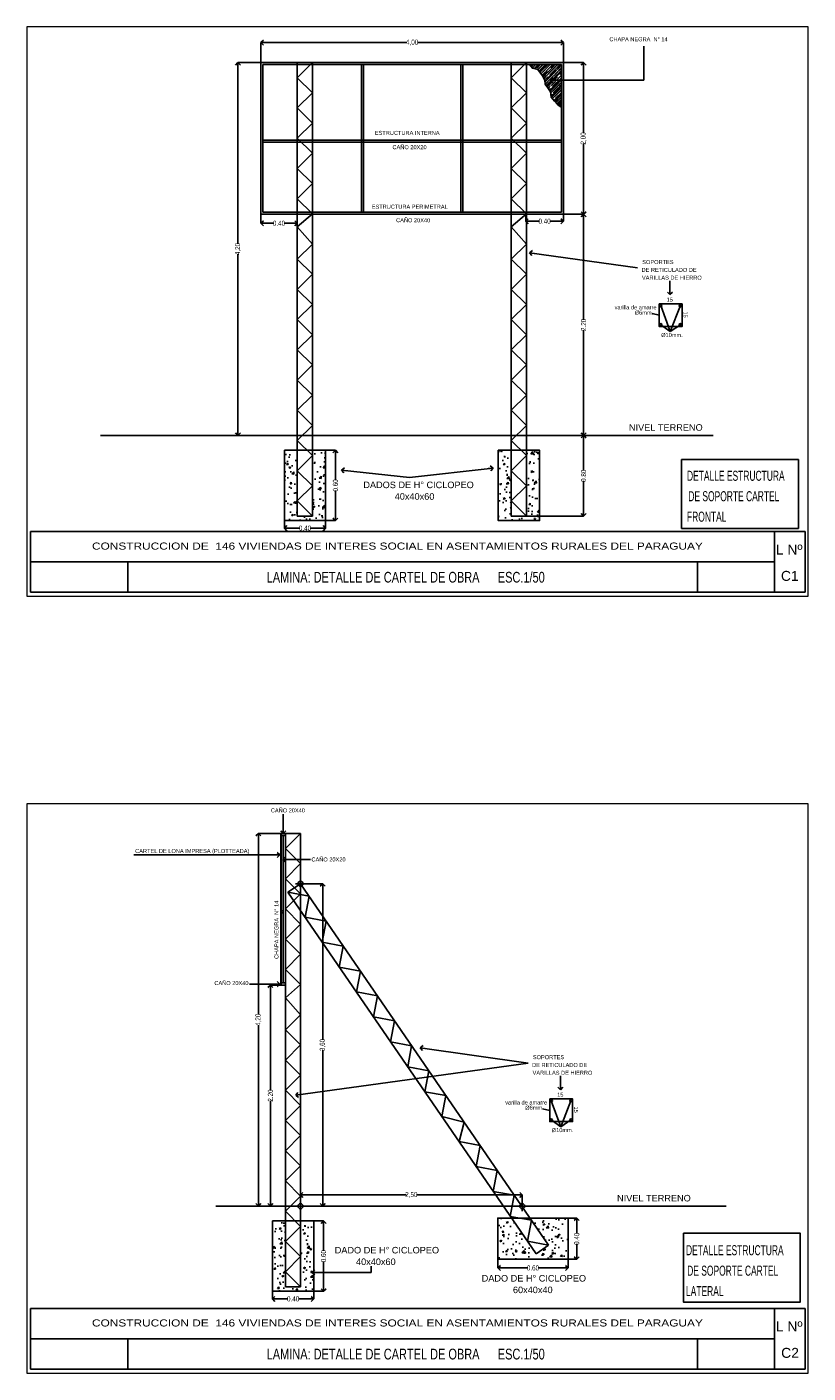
# Model space of a CAD drawing. Header units: millimetres. Extents: x 126.3 to 168.4, y 91 to 130.2.
# Tile 10 of 10: x 157.3 to 165.1, y 116.9 to 130.2. Entities that reach past the tile are written whole.
import ezdxf
from ezdxf.enums import TextEntityAlignment as Align

# ---------------------------------------------------------------- set-up
doc = ezdxf.new("R2010")
doc.units = ezdxf.units.MM
doc.header["$PDMODE"] = 34
doc.header["$PDSIZE"] = 0.05
for name, color, linetype in [('01', 1, 'Continuous'), ('02', 2, 'Continuous'), ('03', 3, 'Continuous'), ('AZUL', 5, 'Continuous'), ('TEXT', 4, 'Continuous'), ('V LAMI', 2, 'Continuous')]:
    doc.layers.add(name, color=color, linetype=linetype)
doc.layers.add('AUX', color=131, linetype='Continuous', plot=False)
doc.styles.add('ADA', font='arial.ttf', dxfattribs={"height": 0.04})
doc.styles.add('ARIAL', font='arial.ttf')
doc.styles.add('C1', font='swisse.ttf', dxfattribs={"width": 0.6, "height": 0.1})
doc.styles.add('F', font='swissel.ttf', dxfattribs={"height": 1.6})
doc.styles.add('nuevo', font='swisscl.ttf', dxfattribs={"height": 0.05})
doc.styles.add('STYLE1', font='swisscl.ttf', dxfattribs={"height": 0.11})
doc.dimstyles.new('nuevo', dxfattribs={"dimscale": 0, "dimtxt": 0.085, "dimasz": 0.05, "dimexe": 0, "dimexo": 0, "dimgap": 0, "dimtad": 0, "dimzin": 0, "dimdsep": 46, "dimtxsty": 'nuevo', "dimblk": 'OPEN90', "dimcen": 1, "dimclrd": 1, "dimclre": 1, "dimclrt": 3, "dimadec": 0, "dimazin": 0, "dimtfac": 1, "dimtmove": 2, "dimatfit": 1, "dimldrblk": 'OPEN90', "dimfxl": 1, "dimtolj": 1, "dimtzin": 0, "dimarcsym": 0})
picture_1 = doc.add_image_def('image1.png', size_in_pixel=(322, 127))
picture_2 = doc.add_image_def('image2.jpg', size_in_pixel=(635, 198))

# ---------------------------------------------------------------- blocks, each defined once
blk = doc.blocks.new('RET')
at = {"layer": '02'}
blk.add_lwpolyline([(0.075, 4.5), (-0.075, 4.35), (0.075, 4.2), (-0.075, 4.05), (0.075, 3.9), (-0.075, 3.75), (0.075, 3.6), (-0.075, 3.45), (0.075, 3.3), (-0.075, 3.15), (0.075, 3), (-0.075, 2.869), (0.075, 2.7), (-0.075, 2.55), (0.075, 2.4), (-0.075, 2.25), (0.075, 2.1), (-0.075, 1.95), (0.075, 1.8), (-0.075, 1.65), (0.075, 1.5), (-0.075, 1.35), (0.075, 1.2), (-0.075, 1.05), (0.075, 0.9), (-0.075, 0.75), (0.075, 0.6), (-0.075, 0.45), (0.075, 0.3), (-0.075, 0.15), (0.075, 0), (-0.075, 0)], dxfattribs=at)
at = {"layer": '03'}
for p, q in [((-0.075, 4.5), (-0.075, 0)), ((0.075, 4.5), (-0.075, 4.5)), ((0.075, 4.5), (0.075, 0))]:
    blk.add_line(p, q, dxfattribs=at)
blk = doc.blocks.new('_OPEN90')
at = {"color": 0, "linetype": 'ByBlock'}
for p, q in [((0, 0), (-1, 0)), ((-0.5, 0.5), (0, 0)), ((0, 0), (-0.5, -0.5))]:
    blk.add_line(p, q, dxfattribs=at)
blk = doc.blocks.new('*D9')
at = {"layer": '02', "color": 1, "lineweight": -2}
for p, q in [((162.667, 128.364), (162.867, 128.364)), ((162.867, 128.314), (162.867, 127.318)), ((162.867, 126.219), (162.867, 127.215)), ((162.777, 126.169), (162.867, 126.169))]:
    blk.add_line(p, q, dxfattribs=at)
at = {"layer": 'Defpoints', "color": 0}
for p in [(162.667, 128.364), (162.777, 126.169), (162.867, 126.169)]:
    blk.add_point(p, dxfattribs=at)
at = {"layer": '02', "color": 1, "lineweight": -2, "xscale": 0.05, "yscale": 0.05, "zscale": 0.05}
for p, rotation in [((162.867, 128.364), 90), ((162.867, 126.169), 270)]:
    blk.add_blockref('_OPEN90', p, dxfattribs=dict(at, rotation=rotation))
at = {"layer": '02', "color": 3, "insert": (162.867, 127.267), "char_height": 0.05, "attachment_point": 5, "rotation": 90, "style": 'nuevo'}
blk.add_mtext('\\A1;2.20', dxfattribs=at)
blk = doc.blocks.new('*D10')
at = {"layer": '02', "color": 1, "lineweight": -2}
for p, q in [((162.777, 126.169), (162.867, 126.169)), ((162.867, 126.119), (162.867, 125.821)), ((162.867, 125.419), (162.867, 125.718)), ((162.299, 125.369), (162.867, 125.369))]:
    blk.add_line(p, q, dxfattribs=at)
at = {"layer": 'Defpoints', "color": 0}
for p in [(162.777, 126.169), (162.299, 125.369), (162.867, 125.369)]:
    blk.add_point(p, dxfattribs=at)
at = {"layer": '02', "color": 1, "lineweight": -2, "xscale": 0.05, "yscale": 0.05, "zscale": 0.05}
for p, rotation in [((162.867, 126.169), 90), ((162.867, 125.369), 270)]:
    blk.add_blockref('_OPEN90', p, dxfattribs=dict(at, rotation=rotation))
at = {"layer": '02', "color": 3, "insert": (162.867, 125.769), "char_height": 0.05, "attachment_point": 5, "rotation": 90, "style": 'nuevo'}
blk.add_mtext('\\A1;0.80', dxfattribs=at)
blk = doc.blocks.new('*D11')
at = {"layer": '03', "color": 1, "lineweight": -2}
for p, q in [((159.665, 128.364), (159.665, 128.275)), ((159.715, 128.275), (159.794, 128.275)), ((159.976, 128.275), (159.897, 128.275)), ((160.026, 128.364), (160.026, 128.275))]:
    blk.add_line(p, q, dxfattribs=at)
at = {"layer": 'Defpoints', "color": 0}
for p in [(159.665, 128.364), (160.026, 128.364), (160.026, 128.275)]:
    blk.add_point(p, dxfattribs=at)
at = {"layer": '03', "color": 1, "lineweight": -2, "xscale": 0.05, "yscale": 0.05, "zscale": 0.05, "rotation": 180}
blk.add_blockref('_OPEN90', (159.665, 128.275), dxfattribs=at)
at = {"layer": '03', "color": 1, "lineweight": -2, "xscale": 0.05, "yscale": 0.05, "zscale": 0.05}
blk.add_blockref('_OPEN90', (160.026, 128.275), dxfattribs=at)
at = {"layer": '03', "color": 3, "insert": (159.845, 128.275), "char_height": 0.05, "attachment_point": 5, "style": 'nuevo'}
blk.add_mtext('\\A1;0.40', dxfattribs=at)
blk = doc.blocks.new('*D12')
at = {"layer": '03', "color": 1, "lineweight": -2}
for p, q in [((160.308, 126.023), (160.405, 126.023)), ((160.405, 125.973), (160.405, 125.725)), ((160.405, 125.374), (160.405, 125.622)), ((160.308, 125.324), (160.405, 125.324))]:
    blk.add_line(p, q, dxfattribs=at)
at = {"layer": 'Defpoints', "color": 0}
for p in [(160.308, 126.023), (160.308, 125.324), (160.405, 125.324)]:
    blk.add_point(p, dxfattribs=at)
at = {"layer": '03', "color": 1, "lineweight": -2, "xscale": 0.05, "yscale": 0.05, "zscale": 0.05}
for p, rotation in [((160.405, 126.023), 90), ((160.405, 125.324), 270)]:
    blk.add_blockref('_OPEN90', p, dxfattribs=dict(at, rotation=rotation))
at = {"layer": '03', "color": 3, "insert": (160.405, 125.673), "char_height": 0.05, "attachment_point": 5, "rotation": 90, "style": 'nuevo'}
blk.add_mtext('\\A1;0.60', dxfattribs=at)
blk = doc.blocks.new('*D13')
at = {"layer": '03', "color": 1, "lineweight": -2}
for p, q in [((162.293, 128.364), (162.293, 128.295)), ((162.343, 128.295), (162.428, 128.295)), ((162.617, 128.295), (162.532, 128.295)), ((162.667, 128.364), (162.667, 128.295))]:
    blk.add_line(p, q, dxfattribs=at)
at = {"layer": 'Defpoints', "color": 0}
for p in [(162.293, 128.364), (162.293, 128.295), (162.667, 128.364)]:
    blk.add_point(p, dxfattribs=at)
at = {"layer": '03', "color": 1, "lineweight": -2, "xscale": 0.05, "yscale": 0.05, "zscale": 0.05, "rotation": 180}
blk.add_blockref('_OPEN90', (162.293, 128.295), dxfattribs=at)
at = {"layer": '03', "color": 1, "lineweight": -2, "xscale": 0.05, "yscale": 0.05, "zscale": 0.05}
blk.add_blockref('_OPEN90', (162.667, 128.295), dxfattribs=at)
at = {"layer": '03', "color": 3, "insert": (162.48, 128.295), "char_height": 0.05, "attachment_point": 5, "style": 'nuevo'}
blk.add_mtext('\\A1;0.40', dxfattribs=at)
blk = doc.blocks.new('*D14')
at = {"layer": '01', "color": 1, "lineweight": -2}
for p, q in [((159.898, 125.324), (159.898, 125.249)), ((160.308, 125.324), (160.308, 125.249)), ((159.948, 125.249), (160.052, 125.249)), ((160.258, 125.249), (160.155, 125.249))]:
    blk.add_line(p, q, dxfattribs=at)
at = {"layer": 'Defpoints', "color": 0}
for p in [(159.898, 125.324), (160.308, 125.324), (160.308, 125.249)]:
    blk.add_point(p, dxfattribs=at)
at = {"layer": '01', "color": 1, "lineweight": -2, "xscale": 0.05, "yscale": 0.05, "zscale": 0.05, "rotation": 180}
blk.add_blockref('_OPEN90', (159.898, 125.249), dxfattribs=at)
at = {"layer": '01', "color": 1, "lineweight": -2, "xscale": 0.05, "yscale": 0.05, "zscale": 0.05}
blk.add_blockref('_OPEN90', (160.308, 125.249), dxfattribs=at)
at = {"layer": '01', "color": 3, "insert": (160.103, 125.249), "char_height": 0.05, "attachment_point": 5, "style": 'nuevo'}
blk.add_mtext('\\A1;0.40', dxfattribs=at)
blk = doc.blocks.new('*D15')
at = {"layer": '02', "color": 1, "lineweight": -2}
for p, q in [((159.868, 122.22), (159.641, 122.22)), ((159.641, 122.17), (159.641, 120.422)), ((159.641, 118.57), (159.641, 120.318)), ((159.868, 118.52), (159.641, 118.52))]:
    blk.add_line(p, q, dxfattribs=at)
at = {"layer": 'Defpoints', "color": 0}
for p in [(159.868, 122.22), (159.641, 118.52), (159.868, 118.52)]:
    blk.add_point(p, dxfattribs=at)
at = {"layer": '02', "color": 1, "lineweight": -2, "xscale": 0.05, "yscale": 0.05, "zscale": 0.05}
for p, rotation in [((159.641, 122.22), 90), ((159.641, 118.52), 270)]:
    blk.add_blockref('_OPEN90', p, dxfattribs=dict(at, rotation=rotation))
at = {"layer": '02', "color": 3, "insert": (159.641, 120.37), "char_height": 0.05, "attachment_point": 5, "rotation": 90, "style": 'nuevo'}
blk.add_mtext('\\A1;4,20', dxfattribs=at)
blk = doc.blocks.new('*D16')
at = {"layer": '03', "color": 1, "lineweight": -2}
for p, q in [((160.19, 118.373), (160.287, 118.373)), ((160.287, 118.323), (160.287, 118.076)), ((160.287, 117.725), (160.287, 117.972)), ((160.19, 117.675), (160.287, 117.675))]:
    blk.add_line(p, q, dxfattribs=at)
at = {"layer": 'Defpoints', "color": 0}
for p in [(160.19, 118.373), (160.19, 117.675), (160.287, 117.675)]:
    blk.add_point(p, dxfattribs=at)
at = {"layer": '03', "color": 1, "lineweight": -2, "xscale": 0.05, "yscale": 0.05, "zscale": 0.05}
for p, rotation in [((160.287, 118.373), 90), ((160.287, 117.675), 270)]:
    blk.add_blockref('_OPEN90', p, dxfattribs=dict(at, rotation=rotation))
at = {"layer": '03', "color": 3, "insert": (160.287, 118.024), "char_height": 0.05, "attachment_point": 5, "rotation": 90, "style": 'nuevo'}
blk.add_mtext('\\A1;0.60', dxfattribs=at)
blk = doc.blocks.new('*D17')
at = {"layer": '01', "color": 1, "lineweight": -2}
for p, q in [((159.78, 117.675), (159.78, 117.6)), ((159.83, 117.6), (159.934, 117.6)), ((160.14, 117.6), (160.037, 117.6)), ((160.19, 117.675), (160.19, 117.6))]:
    blk.add_line(p, q, dxfattribs=at)
at = {"layer": 'Defpoints', "color": 0}
for p in [(159.78, 117.675), (160.19, 117.675), (160.19, 117.6)]:
    blk.add_point(p, dxfattribs=at)
at = {"layer": '01', "color": 1, "lineweight": -2, "xscale": 0.05, "yscale": 0.05, "zscale": 0.05, "rotation": 180}
blk.add_blockref('_OPEN90', (159.78, 117.6), dxfattribs=at)
at = {"layer": '01', "color": 1, "lineweight": -2, "xscale": 0.05, "yscale": 0.05, "zscale": 0.05}
blk.add_blockref('_OPEN90', (160.19, 117.6), dxfattribs=at)
at = {"layer": '01', "color": 3, "insert": (159.985, 117.6), "char_height": 0.05, "attachment_point": 5, "style": 'nuevo'}
blk.add_mtext('\\A1;0.40', dxfattribs=at)
blk = doc.blocks.new('*D4')
at = {"layer": '02', "color": 1, "lineweight": -2}
for p, q in [((162.714, 118.402), (162.799, 118.402)), ((162.799, 118.352), (162.799, 118.249)), ((162.799, 118.043), (162.799, 118.146)), ((162.714, 117.993), (162.799, 117.993))]:
    blk.add_line(p, q, dxfattribs=at)
at = {"layer": 'Defpoints', "color": 0}
for p in [(162.714, 118.402), (162.714, 117.993), (162.799, 117.993)]:
    blk.add_point(p, dxfattribs=at)
at = {"layer": '02', "color": 1, "lineweight": -2, "xscale": 0.05, "yscale": 0.05, "zscale": 0.05}
for p, rotation in [((162.799, 118.402), 90), ((162.799, 117.993), 270)]:
    blk.add_blockref('_OPEN90', p, dxfattribs=dict(at, rotation=rotation))
at = {"layer": '02', "color": 3, "insert": (162.799, 118.197), "char_height": 0.05, "attachment_point": 5, "rotation": 90, "style": 'nuevo'}
blk.add_mtext('\\A1;0.40', dxfattribs=at)
blk = doc.blocks.new('*D5')
at = {"layer": '02', "color": 1, "lineweight": -2}
for p, q in [((162.016, 117.993), (162.016, 117.907)), ((162.714, 117.993), (162.714, 117.907)), ((162.066, 117.907), (162.314, 117.907)), ((162.664, 117.907), (162.417, 117.907))]:
    blk.add_line(p, q, dxfattribs=at)
at = {"layer": 'Defpoints', "color": 0}
for p in [(162.016, 117.993), (162.714, 117.993), (162.714, 117.907)]:
    blk.add_point(p, dxfattribs=at)
at = {"layer": '02', "color": 1, "lineweight": -2, "xscale": 0.05, "yscale": 0.05, "zscale": 0.05, "rotation": 180}
blk.add_blockref('_OPEN90', (162.016, 117.907), dxfattribs=at)
at = {"layer": '02', "color": 1, "lineweight": -2, "xscale": 0.05, "yscale": 0.05, "zscale": 0.05}
blk.add_blockref('_OPEN90', (162.714, 117.907), dxfattribs=at)
at = {"layer": '02', "color": 3, "insert": (162.365, 117.907), "char_height": 0.05, "attachment_point": 5, "style": 'nuevo'}
blk.add_mtext('\\A1;0.60', dxfattribs=at)
blk = doc.blocks.new('*D6')
at = {"layer": '02', "color": 1, "lineweight": -2}
for p, q in [((160.058, 118.52), (160.058, 118.631)), ((160.108, 118.631), (161.106, 118.631)), ((162.208, 118.631), (161.21, 118.631)), ((162.258, 118.52), (162.258, 118.631))]:
    blk.add_line(p, q, dxfattribs=at)
at = {"layer": 'Defpoints', "color": 0}
for p in [(160.058, 118.52), (162.258, 118.631), (162.258, 118.52)]:
    blk.add_point(p, dxfattribs=at)
at = {"layer": '02', "color": 1, "lineweight": -2, "xscale": 0.05, "yscale": 0.05, "zscale": 0.05, "rotation": 180}
blk.add_blockref('_OPEN90', (160.058, 118.631), dxfattribs=at)
at = {"layer": '02', "color": 1, "lineweight": -2, "xscale": 0.05, "yscale": 0.05, "zscale": 0.05}
blk.add_blockref('_OPEN90', (162.258, 118.631), dxfattribs=at)
at = {"layer": '02', "color": 3, "insert": (161.158, 118.631), "char_height": 0.05, "attachment_point": 5, "style": 'nuevo'}
blk.add_mtext('\\A1;2,50', dxfattribs=at)
blk = doc.blocks.new('*D7')
at = {"layer": '02', "color": 1, "lineweight": -2}
for p, q in [((160.058, 121.72), (160.279, 121.72)), ((160.279, 121.67), (160.279, 120.172)), ((160.279, 118.57), (160.279, 120.068)), ((160.058, 118.52), (160.279, 118.52))]:
    blk.add_line(p, q, dxfattribs=at)
at = {"layer": 'Defpoints', "color": 0}
for p in [(160.058, 121.72), (160.279, 121.72), (160.058, 118.52)]:
    blk.add_point(p, dxfattribs=at)
at = {"layer": '02', "color": 1, "lineweight": -2, "xscale": 0.05, "yscale": 0.05, "zscale": 0.05}
for p, rotation in [((160.279, 121.72), 90), ((160.279, 118.52), 270)]:
    blk.add_blockref('_OPEN90', p, dxfattribs=dict(at, rotation=rotation))
at = {"layer": '02', "color": 3, "insert": (160.279, 120.12), "char_height": 0.05, "attachment_point": 5, "rotation": 90, "style": 'nuevo'}
blk.add_mtext('\\A1;3,60', dxfattribs=at)
blk = doc.blocks.new('*D8')
at = {"layer": '02', "color": 1, "lineweight": -2}
for p, q in [((159.862, 120.715), (159.76, 120.715)), ((159.76, 120.665), (159.76, 119.669)), ((159.76, 118.57), (159.76, 119.566)), ((159.862, 118.52), (159.76, 118.52))]:
    blk.add_line(p, q, dxfattribs=at)
at = {"layer": 'Defpoints', "color": 0}
for p in [(159.862, 120.715), (159.76, 118.52), (159.862, 118.52)]:
    blk.add_point(p, dxfattribs=at)
at = {"layer": '02', "color": 1, "lineweight": -2, "xscale": 0.05, "yscale": 0.05, "zscale": 0.05}
for p, rotation in [((159.76, 120.715), 90), ((159.76, 118.52), 270)]:
    blk.add_blockref('_OPEN90', p, dxfattribs=dict(at, rotation=rotation))
at = {"layer": '02', "color": 3, "insert": (159.76, 119.618), "char_height": 0.05, "attachment_point": 5, "rotation": 90, "style": 'nuevo'}
blk.add_mtext('\\A1;2.20', dxfattribs=at)
blk = doc.blocks.new('*D27')
at = {"layer": '03', "color": 1, "lineweight": -2}
for p, q in [((162.667, 129.869), (162.867, 129.869)), ((162.867, 129.819), (162.867, 129.168)), ((162.867, 128.414), (162.867, 129.065)), ((162.667, 128.364), (162.867, 128.364))]:
    blk.add_line(p, q, dxfattribs=at)
at = {"layer": 'Defpoints', "color": 0}
for p in [(162.667, 129.869), (162.667, 128.364), (162.867, 128.364)]:
    blk.add_point(p, dxfattribs=at)
at = {"layer": '03', "color": 1, "lineweight": -2, "xscale": 0.05, "yscale": 0.05, "zscale": 0.05}
for p, rotation in [((162.867, 129.869), 90), ((162.867, 128.364), 270)]:
    blk.add_blockref('_OPEN90', p, dxfattribs=dict(at, rotation=rotation))
at = {"layer": '03', "color": 3, "insert": (162.867, 129.117), "char_height": 0.05, "attachment_point": 5, "rotation": 90, "style": 'nuevo'}
blk.add_mtext('\\A1;2,00', dxfattribs=at)
blk = doc.blocks.new('*D28')
at = {"layer": '02', "color": 1, "lineweight": -2}
for p, q in [((159.665, 129.869), (159.438, 129.869)), ((159.438, 129.819), (159.438, 128.071)), ((159.438, 126.219), (159.438, 127.967)), ((159.665, 126.169), (159.438, 126.169))]:
    blk.add_line(p, q, dxfattribs=at)
at = {"layer": 'Defpoints', "color": 0}
for p in [(159.665, 129.869), (159.438, 126.169), (159.665, 126.169)]:
    blk.add_point(p, dxfattribs=at)
at = {"layer": '02', "color": 1, "lineweight": -2, "xscale": 0.05, "yscale": 0.05, "zscale": 0.05}
for p, rotation in [((159.438, 129.869), 90), ((159.438, 126.169), 270)]:
    blk.add_blockref('_OPEN90', p, dxfattribs=dict(at, rotation=rotation))
at = {"layer": '02', "color": 3, "insert": (159.438, 128.019), "char_height": 0.05, "attachment_point": 5, "rotation": 90, "style": 'nuevo'}
blk.add_mtext('\\A1;4,20', dxfattribs=at)
blk = doc.blocks.new('*D29')
at = {"layer": '03', "color": 1, "lineweight": -2}
for p, q in [((159.665, 129.869), (159.665, 130.068)), ((159.715, 130.068), (161.114, 130.068)), ((162.617, 130.068), (161.218, 130.068)), ((162.667, 129.869), (162.667, 130.068))]:
    blk.add_line(p, q, dxfattribs=at)
at = {"layer": 'Defpoints', "color": 0}
for p in [(162.667, 130.068), (159.665, 129.869), (162.667, 129.869)]:
    blk.add_point(p, dxfattribs=at)
at = {"layer": '03', "color": 1, "lineweight": -2, "xscale": 0.05, "yscale": 0.05, "zscale": 0.05, "rotation": 180}
blk.add_blockref('_OPEN90', (159.665, 130.068), dxfattribs=at)
at = {"layer": '03', "color": 1, "lineweight": -2, "xscale": 0.05, "yscale": 0.05, "zscale": 0.05}
blk.add_blockref('_OPEN90', (162.667, 130.068), dxfattribs=at)
at = {"layer": '03', "color": 3, "insert": (161.166, 130.068), "char_height": 0.05, "attachment_point": 5, "style": 'nuevo'}
blk.add_mtext('\\A1;4,00', dxfattribs=at)

msp = doc.modelspace()

# ---------------------------------------------------------------- hatches: boundary and pattern name
at = {"layer": '01'}
h = msp.add_hatch(dxfattribs=at)
h.set_pattern_fill('AR-CONC', color=256, scale=0.001, style=0)
h.set_pattern_definition([(50, (162.10583, 125.68958), (0.182185, -0.015939), [0.01905, -0.20955]), (355, (162.10583, 125.68958), (-0.035243, 0.191057), [0.01524, -0.16764]), (100.451, (162.12101, 125.68826), (0.146943, 0.175117), [0.01619, -0.17809]), (46.184, (162.10583, 125.74038), (0.27108, -0.042042), [0.028575, -0.314325]), (96.636, (162.12842, 125.73688), (0.237404, 0.247426), [0.024285, -0.267135]), (351.184, (162.10583, 125.74038), (0.237405, 0.247425), [0.02286, -0.25146]), (21, (162.13123, 125.72768), (0.151615, -0.102266), [0.01905, -0.20955]), (326, (162.13123, 125.72768), (0.061802, 0.184188), [0.01524, -0.16764]), (71.451, (162.14386, 125.71916), (0.213416, 0.081923), [0.01619, -0.17809]), (37.5, (162.10583, 125.689585), (0.0030886, 0.084555), [0, -0.165608, 0, -0.17018, 0, -0.168275]), (7.5, (162.10583, 125.689585), (0.0668197, 0.1001806), [0, -0.097028, 0, -0.161798, 0, -0.064135]), (327.5, (162.04919, 125.689585), (0.1355906, -0.0057287), [0, -0.0635, 0, -0.19812, 0, -0.26289]), (317.5, (162.02379, 125.68958), (0.148129, 0.0254265), [0, -0.08255, 0, -0.131572, 0, -0.18669])])
h.paths.add_polyline_path([(162.149, 126.023), (162.021, 126.023), (162.021, 125.324), (162.431, 125.324), (162.431, 126.023), (162.299, 126.023), (162.299, 125.369), (162.149, 125.369)])
h.paths.add_polyline_path([(160.308, 126.023), (160.176, 126.023), (160.176, 125.369), (160.026, 125.369), (160.026, 126.023), (159.898, 126.023), (159.898, 125.324), (160.308, 125.324)])
h = msp.add_hatch(dxfattribs=at)
h.set_pattern_fill('AR-CONC', color=256, scale=0.001, style=0)
h.set_pattern_definition([(50, (160.12392, 118.05421), (0.182185, -0.015939), [0.01905, -0.20955]), (355, (160.12392, 118.05421), (-0.035243, 0.191057), [0.01524, -0.16764]), (100.451, (160.1391, 118.05288), (0.146943, 0.175117), [0.01619, -0.17809]), (46.184, (160.12392, 118.10501), (0.27108, -0.042042), [0.028575, -0.314325]), (96.636, (160.1465, 118.1015), (0.237404, 0.247426), [0.024285, -0.267135]), (351.184, (160.12392, 118.105), (0.237405, 0.247425), [0.02286, -0.25146]), (21, (160.14932, 118.09231), (0.151615, -0.1022655), [0.01905, -0.20955]), (326, (160.14932, 118.09231), (0.061802, 0.184188), [0.01524, -0.16764]), (71.4514, (160.16195, 118.08379), (0.213416, 0.081923), [0.01619, -0.17809]), (37.5, (160.12392, 118.05421), (0.0030886, 0.084555), [0, -0.165608, 0, -0.17018, 0, -0.168275]), (7.5, (160.12392, 118.05421), (0.0668197, 0.1001806), [0, -0.097028, 0, -0.161798, 0, -0.064135]), (327.5, (160.06728, 118.05421), (0.1355906, -0.0057287), [0, -0.0635, 0, -0.19812, 0, -0.26289]), (317.5, (160.04188, 118.05421), (0.148129, 0.0254265), [0, -0.08255, 0, -0.131572, 0, -0.18669])])
h.paths.add_polyline_path([(160.19, 118.373), (160.058, 118.373), (160.058, 117.72), (159.908, 117.72), (159.908, 118.373), (159.78, 118.373), (159.78, 117.675), (160.19, 117.675)])
h.paths.add_polyline_path([(162.152, 118.402), (162.016, 118.402), (162.016, 117.993), (162.714, 117.993), (162.714, 118.402), (162.334, 118.402), (162.518, 118.133), (162.395, 118.048)])
at = {"layer": '02'}
h = msp.add_hatch(dxfattribs=at)
h.set_pattern_fill('AR-RROOF', color=1, scale=0.001, angle=45, style=0)
h.set_pattern_definition([(45, (-8.648265, 27.705912), (0.0215526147, 0.0574736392), [0.381, -0.0508, 0.127, -0.0254]), (45, (-8.633358, 27.73878), (-0.0418479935, 0.005926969), [0.0762, -0.008382, 0.1524, -0.01905]), (45, (-8.654551, 27.730159), (0.0813611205, 0.1054282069), [0.2032, -0.03556, 0.1016, -0.0254])])
h.paths.add_polyline_path([(162.485, 129.654), (162.538, 129.588), (162.544, 129.528), (162.579, 129.485), (162.604, 129.457), (162.626, 129.439), (162.642, 129.429), (162.647, 129.425), (162.647, 129.849), (162.332, 129.849), (162.359, 129.814), (162.413, 129.801), (162.483, 129.702)])
at = {"layer": '03'}
h = msp.add_hatch(color=256, dxfattribs=at)
h.paths.add_polyline_path([(163.643, 127.458, 1), (163.621, 127.458, 1)])
h.paths.add_polyline_path([(163.839, 127.458, 1), (163.816, 127.458, 1)])
h.paths.add_polyline_path([(163.839, 127.268, 1), (163.816, 127.268, 1)])
h.paths.add_polyline_path([(163.643, 127.268, 1), (163.621, 127.268, 1)])
h = msp.add_hatch(color=256, dxfattribs=at)
h.paths.add_polyline_path([(162.558, 119.567, 1), (162.535, 119.567, 1)])
h.paths.add_polyline_path([(162.753, 119.567, 1), (162.73, 119.567, 1)])
h.paths.add_polyline_path([(162.753, 119.377, 1), (162.73, 119.377, 1)])
h.paths.add_polyline_path([(162.558, 119.377, 1), (162.535, 119.377, 1)])

# ---------------------------------------------------------------- linework, layer by layer
at = {"layer": '01'}
for p, q in [((160.662, 129.849), (160.662, 128.384)), ((160.682, 129.849), (160.682, 128.384)), ((161.65, 129.849), (161.65, 128.384)), ((161.67, 129.849), (161.67, 128.384)), ((162.647, 129.101), (159.685, 129.101)), ((162.647, 129.081), (159.685, 129.081)), ((163.632, 127.458), (163.726, 127.2)), ((163.828, 127.458), (163.726, 127.2)), ((163.618, 127.363), (163.546, 127.378)), ((163.632, 127.268), (163.726, 127.2)), ((163.726, 127.2), (163.828, 127.268)), ((159.868, 122.22), (159.868, 120.715)), ((159.888, 122.2), (159.888, 120.735)), ((159.888, 121.452), (159.868, 121.452)), ((159.888, 121.432), (159.868, 121.432)), ((162.532, 119.471), (162.46, 119.487)), ((162.546, 119.567), (162.64, 119.309)), ((162.742, 119.567), (162.64, 119.309)), ((162.546, 119.377), (162.64, 119.309)), ((162.64, 119.309), (162.742, 119.377))]:
    msp.add_line(p, q, dxfattribs=at)
at = {"layer": '01', "lineweight": 18, "ltscale": 0.18}
for points in [[(157.344, 130.223), (157.344, 124.574), (165.094, 124.574), (165.094, 130.223)], [(157.344, 122.513), (157.344, 116.864), (165.094, 116.864), (165.094, 122.513)]]:
    msp.add_lwpolyline(points, close=True, dxfattribs=at)
at = {"layer": '01', "ltscale": 0.01}
for points in [[(157.378, 124.914), (164.157, 124.914)], [(157.378, 117.204), (164.157, 117.204)]]:
    msp.add_lwpolyline(points, dxfattribs=at)
at = {"layer": '02'}
for p, q in [((159.685, 129.849), (162.647, 129.849)), ((159.685, 128.384), (159.685, 129.849)), ((162.647, 129.849), (162.647, 128.384)), ((162.647, 128.384), (159.685, 128.384)), ((159.934, 121.635), (160.058, 121.72)), ((160.143, 121.596), (159.934, 121.635)), ((160.104, 121.388), (160.143, 121.596)), ((160.313, 121.349), (160.104, 121.388)), ((160.274, 121.14), (160.313, 121.349)), ((160.482, 121.101), (160.274, 121.14)), ((160.443, 120.893), (160.482, 121.101)), ((160.652, 120.854), (160.443, 120.893)), ((160.613, 120.646), (160.652, 120.854)), ((160.822, 120.607), (160.613, 120.646)), ((160.783, 120.398), (160.822, 120.607)), ((160.991, 120.359), (160.783, 120.398)), ((160.952, 120.151), (160.991, 120.359)), ((161.161, 120.112), (160.952, 120.151)), ((161.122, 119.903), (161.161, 120.112)), ((161.331, 119.864), (161.122, 119.903)), ((161.292, 119.656), (161.331, 119.864)), ((161.5, 119.617), (161.292, 119.656)), ((161.462, 119.409), (161.5, 119.617)), ((161.681, 119.354), (161.462, 119.409)), ((161.631, 119.161), (161.681, 119.354)), ((161.84, 119.122), (161.631, 119.161)), ((161.801, 118.914), (161.84, 119.122)), ((162.009, 118.875), (161.801, 118.914)), ((161.971, 118.666), (162.009, 118.875)), ((162.179, 118.628), (161.971, 118.666)), ((162.14, 118.419), (162.179, 118.628)), ((162.349, 118.38), (162.14, 118.419)), ((162.31, 118.172), (162.349, 118.38)), ((162.518, 118.133), (162.31, 118.172))]:
    msp.add_line(p, q, dxfattribs=at)
at = {"layer": '02', "ltscale": 0.01}
for p, q in [((165.064, 125.216), (157.378, 125.216)), ((157.378, 125.216), (157.378, 124.613)), ((164.762, 124.613), (164.762, 125.216)), ((165.064, 125.216), (165.064, 124.613)), ((157.378, 124.613), (164.762, 124.613)), ((165.064, 124.613), (164.762, 124.613)), ((165.064, 117.505), (157.378, 117.505)), ((157.378, 117.505), (157.378, 116.903)), ((164.762, 116.903), (164.762, 117.505)), ((165.064, 117.505), (165.064, 116.903)), ((157.378, 116.903), (164.762, 116.903)), ((165.064, 116.903), (164.762, 116.903))]:
    msp.add_line(p, q, dxfattribs=at)
at = {"layer": '02'}
msp.add_lwpolyline([(162.332, 129.849), (162.359, 129.814), (162.413, 129.801), (162.458, 129.737), (162.483, 129.695), (162.485, 129.654), (162.513, 129.619), (162.539, 129.579), (162.544, 129.528), (162.579, 129.485), (162.604, 129.457), (162.626, 129.439), (162.642, 129.429), (162.647, 129.425)], dxfattribs=at)
for points in [[(163.618, 127.475), (163.844, 127.475), (163.844, 127.25), (163.618, 127.25)], [(163.84, 125.929), (164.999, 125.929), (164.999, 125.246), (163.84, 125.246)], [(162.532, 119.584), (162.758, 119.584), (162.758, 119.359), (162.532, 119.359)], [(163.858, 118.252), (165.016, 118.252), (165.016, 117.569), (163.858, 117.569)]]:
    msp.add_lwpolyline(points, close=True, dxfattribs=at)
at = {"layer": '02', "color": 4}
for points in [[(159.898, 126.023), (160.308, 126.023), (160.308, 125.324), (159.898, 125.324)], [(162.021, 126.023), (162.431, 126.023), (162.431, 125.324), (162.021, 125.324)], [(159.78, 118.373), (160.19, 118.373), (160.19, 117.675), (159.78, 117.675)], [(162.714, 118.402), (162.714, 117.993), (162.016, 117.993), (162.016, 118.402)]]:
    msp.add_lwpolyline(points, close=True, dxfattribs=at)
at = {"layer": '03'}
for p, q in [((162.562, 129.72), (162.537, 129.694)), ((162.537, 129.694), (162.537, 129.694)), ((162.537, 129.694), (162.562, 129.669)), ((162.518, 118.133), (160.058, 121.72)), ((162.395, 118.048), (159.934, 121.635)), ((162.518, 118.133), (162.395, 118.048))]:
    msp.add_line(p, q, dxfattribs=at)
at = {"layer": '03', "color": 4}
for p, q in [((159.862, 122.22), (159.862, 120.715)), ((159.868, 122.22), (159.862, 122.22)), ((159.868, 122.22), (159.868, 120.715))]:
    msp.add_line(p, q, dxfattribs=at)
at = {"layer": '03'}
msp.add_lwpolyline([(159.665, 129.869), (162.667, 129.869), (162.667, 128.364), (159.665, 128.364)], close=True, dxfattribs=at)
at = {"layer": '03', "color": 4}
for points in [[(159.868, 122.22), (159.868, 122.2), (159.908, 122.2), (159.908, 122.22)], [(159.888, 121.452), (159.868, 121.452), (159.868, 121.432), (159.888, 121.432)], [(159.868, 120.735), (159.868, 120.715), (159.908, 120.715), (159.908, 120.735)]]:
    msp.add_lwpolyline(points, close=True, dxfattribs=at)
at = {"layer": '03'}
for centre in [(163.632, 127.458), (163.828, 127.458), (163.632, 127.268), (163.828, 127.268), (162.546, 119.567), (162.742, 119.567), (162.546, 119.377), (162.742, 119.377)]:
    msp.add_circle(centre, 0.0113, dxfattribs=at)
at = {"layer": 'AUX'}
for p in [(160.058, 121.72), (160.058, 118.52), (162.258, 118.52)]:
    msp.add_point(p, dxfattribs=at)
at = {"layer": 'AZUL'}
for p, q in [((164.153, 126.169), (158.074, 126.169)), ((164.281, 118.52), (159.219, 118.52))]:
    msp.add_line(p, q, dxfattribs=at)
at = {"layer": 'AZUL', "const_width": 0.002}
msp.add_lwpolyline([(159.868, 122.22), (159.86, 122.22), (159.86, 120.715), (159.868, 120.715)], dxfattribs=at)

# ---------------------------------------------------------------- block references
at = {"layer": '01'}
msp.add_blockref('RET', (159.983, 117.72), dxfattribs=at)
at = {"layer": '02'}
for p in [(160.101, 125.369), (162.224, 125.369)]:
    msp.add_blockref('RET', p, dxfattribs=at)

# ---------------------------------------------------------------- texts
at = {"layer": '02', "style": 'ADA'}
for s, height, p in [('CHAPA NEGRA  N° 14 ', 0.04, (163.123, 130.081)), ('ESTRUCTURA INTERNA', 0.04, (160.796, 129.152)), ('CAÑO 20X20', 0.04, (160.971, 129.01)), ('ESTRUCTURA PERIMETRAL', 0.04, (160.765, 128.419)), ('CAÑO 20X40', 0.04, (161.007, 128.285)), ('SOPORTES ', 0.04, (163.449, 127.87)), ('VARILLAS DE HIERRO', 0.04, (163.446, 127.715)), ('DE RETICULADO DE', 0.04, (163.442, 127.792)), ('NIVEL TERRENO', 0.065, (163.317, 126.216)), ('DADOS DE H° CICLOPEO ', 0.065, (160.682, 125.646)), ('40x40x60', 0.065, (160.993, 125.531)), ('CAÑO 20X40', 0.04, (159.764, 122.428)), ('CARTEL DE LONA IMPRESA (PLOTTEADA)', 0.04, (158.418, 122.025)), ('CAÑO 20X20', 0.04, (160.167, 121.941)), ('CAÑO 20X40', 0.04, (159.204, 120.714)), ('SOPORTES ', 0.04, (162.364, 119.979)), ('DE RETICULADO DE', 0.04, (162.356, 119.901)), ('VARILLAS DE HIERRO', 0.04, (162.361, 119.824)), ('NIVEL TERRENO', 0.065, (163.199, 118.567)), ('DADO DE H° CICLOPEO ', 0.065, (160.398, 118.051)), ('40x40x60', 0.065, (160.609, 117.936)), ('DADO DE H° CICLOPEO ', 0.065, (161.856, 117.772)), ('60x40x40', 0.065, (162.166, 117.657))]:
    msp.add_text(s, height=height, dxfattribs=at).set_placement(p)
at = {"layer": '02', "style": 'C1', "width": 0.6}
for s, p in [('DETALLE ESTRUCTURA ', (163.893, 125.719)), ('DE SOPORTE CARTEL ', (163.906, 125.516)), ('FRONTAL', (163.893, 125.313)), ('DETALLE ESTRUCTURA ', (163.883, 118.033)), ('DE SOPORTE CARTEL ', (163.895, 117.83)), ('LATERAL', (163.883, 117.627))]:
    msp.add_text(s, height=0.1, dxfattribs=at).set_placement(p)
at = {"layer": '02', "style": 'ADA'}
msp.add_text('CHAPA NEGRA  N° 14 ', height=0.04, rotation=90, dxfattribs=at).set_placement((159.84, 120.974))
at = {"layer": '03', "style": 'ADA'}
for s, p in [('varilla de amarre', (163.175, 127.42)), ('15', (163.691, 127.497)), ('Ø6mm.', (163.374, 127.368)), ('Ø10mm.', (163.637, 127.146)), ('varilla de amarre', (162.09, 119.529)), ('15', (162.605, 119.606)), ('Ø6mm.', (162.288, 119.477)), ('Ø10mm.', (162.551, 119.255))]:
    msp.add_text(s, height=0.04, dxfattribs=at).set_placement(p)
for p in [(163.859, 127.4), (162.773, 119.509)]:
    msp.add_text('15', height=0.04, rotation=270, dxfattribs=at).set_placement(p)
at = {"layer": 'TEXT', "style": 'ARIAL'}
for s, p in [('L Nº', (164.774, 124.987)), ('C1', (164.825, 124.726)), ('L Nº', (164.774, 117.277)), ('C2', (164.827, 117.015))]:
    msp.add_text(s, height=0.0987, dxfattribs=at).set_placement(p)
at = {"layer": 'TEXT', "color": 2, "style": 'STYLE1'}
for p in [(159.723, 124.709), (159.723, 116.999)]:
    msp.add_text('LAMINA: DETALLE DE CARTEL DE OBRA      ESC.1/50', height=0.10621, dxfattribs=at).set_placement(p)
at = {"layer": 'V LAMI', "color": 4, "style": 'F', "width": 1.2}
for p in [(161.02, 125.036), (161.02, 117.326)]:
    msp.add_text('CONSTRUCCION DE  146 VIVIENDAS DE INTERES SOCIAL EN ASENTAMIENTOS RURALES DEL PARAGUAY', height=0.07027, dxfattribs=at).set_placement(p, align=Align.CENTER)

# ---------------------------------------------------------------- dimensions: what is measured, and where the dimension line sits
at = {"layer": '01'}
for base, p1, p2, picture, middle in [((160.308, 125.249), (159.898, 125.324), (160.308, 125.324), '*D14', (160.103, 125.249)), ((160.19, 117.6), (159.78, 117.675), (160.19, 117.675), '*D17', (159.985, 117.6))]:
    dim = msp.add_linear_dim(base=base, p1=p1, p2=p2, text='0.40', dimstyle='nuevo', override={"dimscale": 1}, dxfattribs=at)
    dim.commit()
    dim.dimension.update_dxf_attribs({"geometry": picture, "text_midpoint": middle})
at = {"layer": '02'}
for base, p1, p2, text, picture, middle in [((159.438, 126.169), (159.665, 129.869), (159.665, 126.169), '4,20', '*D28', (159.438, 128.019)), ((159.641, 118.52), (159.868, 122.22), (159.868, 118.52), '4,20', '*D15', (159.641, 120.37)), ((160.279, 121.72), (160.058, 118.52), (160.058, 121.72), '3,60', '*D7', (160.279, 120.12)), ((162.799, 117.993), (162.714, 118.402), (162.714, 117.993), '0.40', '*D4', (162.799, 118.197))]:
    dim = msp.add_linear_dim(base=base, p1=p1, p2=p2, angle=90, text=text, dimstyle='nuevo', override={"dimscale": 1}, dxfattribs=at)
    dim.commit()
    dim.dimension.update_dxf_attribs({"geometry": picture, "text_midpoint": middle})
for base, p1, p2, picture, middle in [((162.86655, 126.16931), (162.66698, 128.36435), (162.77724, 126.16931), '*D9', (162.86655, 127.26683)), ((162.867, 125.369), (162.777, 126.169), (162.299, 125.369), '*D10', (162.867, 125.769)), ((159.76002, 118.51998), (159.8624, 120.71502), (159.8624, 118.51998), '*D8', (159.76002, 119.6175))]:
    dim = msp.add_linear_dim(base=base, p1=p1, p2=p2, angle=90, dimstyle='nuevo', override={"dimscale": 1}, dxfattribs=at)
    dim.commit()
    dim.dimension.update_dxf_attribs({"geometry": picture, "text_midpoint": middle})
for base, p1, p2, text, picture, middle in [((162.258, 118.631), (160.058, 118.52), (162.258, 118.52), '2,50', '*D6', (161.158, 118.631)), ((162.714, 117.907), (162.016, 117.993), (162.714, 117.993), '0.60', '*D5', (162.365, 117.907))]:
    dim = msp.add_linear_dim(base=base, p1=p1, p2=p2, text=text, dimstyle='nuevo', override={"dimscale": 1}, dxfattribs=at)
    dim.commit()
    dim.dimension.update_dxf_attribs({"geometry": picture, "text_midpoint": middle})
at = {"layer": '03'}
for base, p1, p2, text, picture, middle in [((162.667, 130.068), (159.665, 129.869), (162.667, 129.869), '4,00', '*D29', (161.166, 130.068)), ((160.026, 128.275), (159.665, 128.364), (160.026, 128.364), '0.40', '*D11', (159.845, 128.275)), ((162.293, 128.295), (162.667, 128.364), (162.293, 128.364), '0.40', '*D13', (162.48, 128.295))]:
    dim = msp.add_linear_dim(base=base, p1=p1, p2=p2, text=text, dimstyle='nuevo', override={"dimscale": 1}, dxfattribs=at)
    dim.commit()
    dim.dimension.update_dxf_attribs({"geometry": picture, "text_midpoint": middle})
dim = msp.add_aligned_dim(p1=(162.667, 129.869), p2=(162.667, 128.364), distance=0.2, text='2,00', dimstyle='nuevo', override={"dimscale": 1}, dxfattribs=at)
dim.commit()
dim.dimension.update_dxf_attribs({"geometry": '*D27', "text_midpoint": (162.867, 129.117)})
for base, p1, p2, picture, middle in [((160.405, 125.324), (160.308, 126.023), (160.308, 125.324), '*D12', (160.405, 125.673)), ((160.287, 117.675), (160.19, 118.373), (160.19, 117.675), '*D16', (160.287, 118.024))]:
    dim = msp.add_linear_dim(base=base, p1=p1, p2=p2, angle=90, text='0.60', dimstyle='nuevo', override={"dimscale": 1}, dxfattribs=at)
    dim.commit()
    dim.dimension.update_dxf_attribs({"geometry": picture, "text_midpoint": middle})

# ---------------------------------------------------------------- pictures from other files: only their frames are drawn
at = {"layer": '01'}
image = msp.add_image(picture_2, insert=(157.378, 124.613), size_in_units=(0.966, 0.301), dxfattribs=at)
image.dxf.flags = 7
image = msp.add_image(picture_1, insert=(163.998, 124.613), size_in_units=(0.764, 0.301), dxfattribs=at)
image.dxf.flags = 7
image = msp.add_image(picture_2, insert=(157.378, 116.903), size_in_units=(0.966, 0.301), dxfattribs=at)
image.dxf.flags = 7
image = msp.add_image(picture_1, insert=(163.998, 116.903), size_in_units=(0.764, 0.301), dxfattribs=at)
image.dxf.flags = 7

# ---------------------------------------------------------------- leaders
for points in [[(161.969, 125.846), (161.141, 125.751)], [(160.466, 125.825), (161.141, 125.751)]]:
    msp.add_leader(points, dimstyle='nuevo', override={"dimscale": 1}, dxfattribs=at)
at = {"layer": '02'}
for points in [[(162.537, 129.694), (163.464, 129.694), (163.464, 130.033)], [(162.332, 127.983), (163.403, 127.831)], [(159.888, 122.22), (159.888, 122.409)], [(159.852, 122.006), (158.404, 122.006)], [(159.881, 121.962), (160.158, 121.962)], [(159.852, 120.724), (159.553, 120.724)], [(161.246, 120.092), (162.317, 119.94)], [(160.011, 119.621), (162.317, 119.94)], [(160.174, 117.863), (160.759, 117.863), (160.759, 117.926)]]:
    msp.add_leader(points, dimstyle='nuevo', override={"dimscale": 1}, dxfattribs=at)
at = {"layer": '03'}
for points in [[(163.723, 127.567), (163.723, 127.703)], [(162.637, 119.676), (162.637, 119.812)]]:
    msp.add_leader(points, dimstyle='nuevo', override={"dimscale": 1}, dxfattribs=at)

doc.saveas('drawing.dxf')
